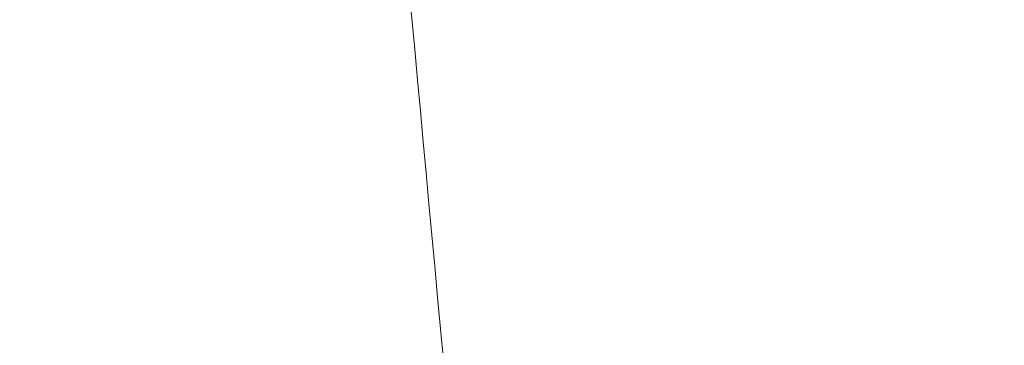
# Model space of a CAD drawing. Header units: millimetres. Extents: x 5939 to 6064, y 7184 to 7303.
# Tile 84 of 256: x 5997.74483 to 5997.77299, y 7191.13379 to 7191.14309. Entities that reach past the tile are written whole.
import ezdxf
from ezdxf.lldxf.tags import DXFTag

# ---------------------------------------------------------------- set-up
doc = ezdxf.new("R2010")
doc.units = ezdxf.units.MM
doc.layers.add('1', color=7, linetype='CONTINUOUS', true_color=0xffffff)
tags = doc.linetypes.add('DASHED', pattern=[25.72, 12.86, -12.86]).pattern_tags.tags
tags[6:7] = [DXFTag(74, 4), DXFTag(75, 0), DXFTag(340, '0'), DXFTag(46, 0.0), DXFTag(50, 0.0), DXFTag(44, 0.0), DXFTag(45, 0.0)]
tags[4:5] = [DXFTag(74, 4), DXFTag(75, 0), DXFTag(340, '0'), DXFTag(46, 0.0), DXFTag(50, 0.0), DXFTag(44, 0.0), DXFTag(45, 0.0)]

msp = doc.modelspace()

# ---------------------------------------------------------------- linework, layer by layer
at = {"layer": '1', "color": 251, "linetype": 'DASHED', "lineweight": 5}
msp.add_open_spline([(5997.744832, 7191.268965), (5997.747321, 7191.239496), (5997.75358, 7191.16886), (5997.765116, 7191.045842), (5997.777417, 7190.914188), (5997.788267, 7190.795508), (5997.796633, 7190.702597), (5997.805471, 7190.602981), (5997.818546, 7190.453616), (5997.833178, 7190.283563), (5997.848981, 7190.099154), (5997.863342, 7189.932275), (5997.872632, 7189.826182), (5997.877135, 7189.775196)], degree=3, knots=[0, 0, 0, 0, 0.154986, 0.280143, 0.380611, 0.425099, 0.468377, 0.512925, 0.561144, 0.675884, 0.770657, 0.882396, 1, 1, 1, 1], dxfattribs=at)

doc.saveas('drawing.dxf')
